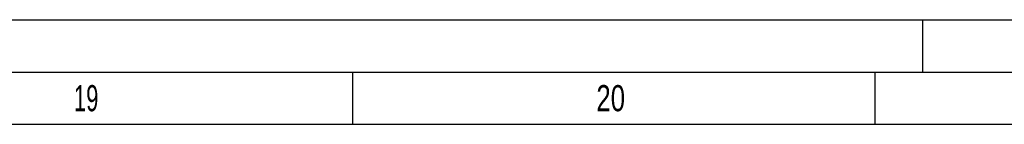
# Model space of a CAD drawing. Header units: millimetres. Extents: x 0 to 1189, y 0 to 841.
# Tile 98 of 117: x 913 to 1007, y 831 to 841. Entities that reach past the tile are written whole.
import ezdxf

# ---------------------------------------------------------------- set-up
doc = ezdxf.new("R2010")
doc.units = ezdxf.units.MM
doc.header["$LTSCALE"] = 65.395
doc.layers.get('0').update_dxf_attribs({"linetype": 'CONTINUOUS'})
doc.styles.add('TEXTSTYLE_2', font='txt')

msp = doc.modelspace()

# ---------------------------------------------------------------- linework, layer by layer
at = {"color": 5, "linetype": 'Continuous'}
for p, q in [((0, 841), (1189, 841)), ((999, 841), (999, 836)), ((944.5, 831), (944.5, 836)), ((994.5, 831), (994.5, 836)), ((10, 831), (1179, 831))]:
    msp.add_line(p, q, dxfattribs=at)
at = {"color": 6, "linetype": 'Continuous'}
msp.add_line((5, 836), (1184, 836), dxfattribs=at)

# ---------------------------------------------------------------- texts
at = {"color": 5, "linetype": 'Continuous', "style": 'TEXTSTYLE_2'}
for s, width, p in [('19', 0.630952, (917.806, 832.248)), ('20', 0.738095, (967.806, 832.248))]:
    msp.add_text(s, height=2.50001, dxfattribs=dict(at, width=width)).set_placement(p)

doc.saveas('drawing.dxf')
